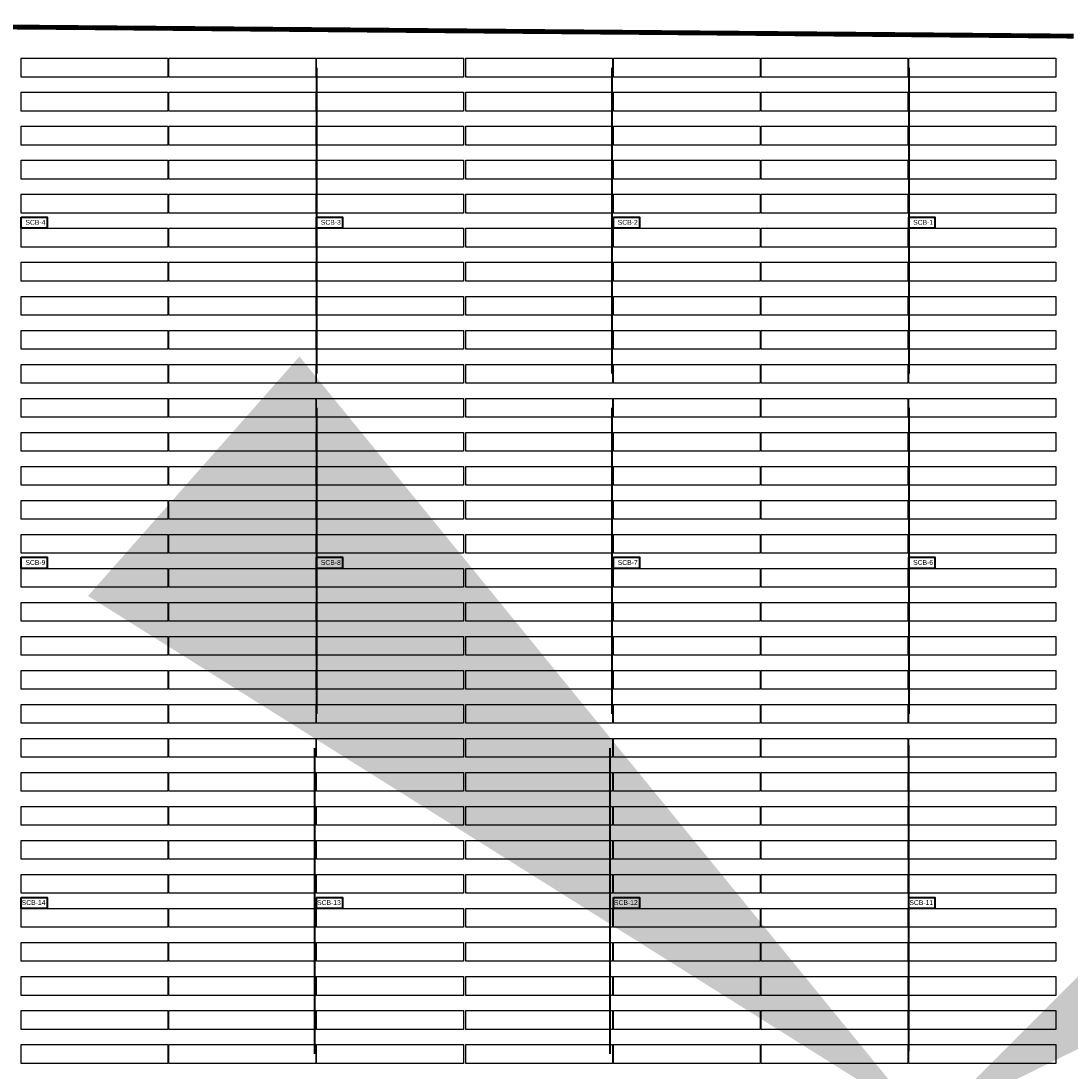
# Model space of a CAD drawing. Header units: inches. Extents: x 727810 to 1461440, y 2714588 to 5435005.
# Tile 151 of 233: x 729354 to 729570, y 2716105 to 2716321. Entities that reach past the tile are written whole.
import ezdxf

# ---------------------------------------------------------------- set-up
doc = ezdxf.new("R2010")
doc.units = ezdxf.units.IN
doc.header["$MEASUREMENT"] = 0
for name, color, linetype in [('DETAILS', 7, 'Continuous'), ('Inverter Room', 7, 'Continuous'), ('POLYLINE', 3, 'Continuous'), ('Saatvik', 5, 'Continuous'), ('SCB', 7, 'Continuous'), ('tranch', 7, 'Continuous')]:
    doc.layers.add(name, color=color, linetype=linetype)
doc.styles.add('ROMANS', font='ROMANS.shx', dxfattribs={"height": 10})
doc.styles.get("Standard").update_dxf_attribs({"font": 'arial.ttf'})
doc.dimstyles.new('ROMANS$7', dxfattribs={"dimscale": 100, "dimtxt": 2.5, "dimasz": 2, "dimexe": 20, "dimexo": 20, "dimgap": 0.5, "dimtad": 1, "dimdec": 0, "dimrnd": 5, "dimzin": 0, "dimdsep": 46, "dimtxsty": 'ROMANS', "dimcen": 0.09, "dimdle": 20, "dimclrd": 256, "dimclre": 256, "dimclrt": 3, "dimadec": 0, "dimazin": 0, "dimtfac": 20, "dimtdec": 0, "dimtix": 1, "dimtmove": 2, "dimatfit": 3, "dimfxl": 1, "dimtolj": 1, "dimtzin": 0, "dimarcsym": 0})

# ---------------------------------------------------------------- blocks, each defined once
blk = doc.blocks.new('245')
at = {"layer": 'SCB', "lineweight": 40}
for points in [[(727940.22, 2716280.28), (727945.56, 2716280.28), (727945.56, 2716277.98)], [(727945.56, 2716277.98), (727940.22, 2716277.98), (727940.22, 2716280.28)]]:
    blk.add_lwpolyline(points, dxfattribs=at)
blk = doc.blocks.new('dshshh')
at = {"layer": 'Inverter Room', "color": 3, "linetype": 'Continuous', "char_height": 150, "attachment_point": 1, "rotation": 90, "style": 'ROMANS'}
for s, insert in [('\\pi173.70351;DC  \\P\\pi73.70351;SIDE', (2054679.6, -2321672.6)), ('\\pi173.70351;AC  \\P\\pi73.70351;SIDE', (2060673.7, -2321627.4))]:
    blk.add_mtext_dynamic_manual_height_columns(s, width=597.407, gutter_width=1, heights=[0], dxfattribs=dict(at, insert=insert))

msp = doc.modelspace()

# ---------------------------------------------------------------- linework, layer by layer
at = {"layer": 'POLYLINE', "color": 0, "lineweight": 40, "const_width": 1}
msp.add_lwpolyline([(729570.3669, 2716317.52732), (729265.34524, 2716320.14092), (729261.55825, 2716320.01318)], dxfattribs=at)
at = {"layer": 'Saatvik', "color": 5}
for points in [[(729353.62993, 2716312.97565), (729383.84993, 2716312.97565), (729383.84993, 2716309.11565), (729353.62993, 2716309.11565), (729353.62993, 2716312.97565)], [(729384.04993, 2716312.97565), (729414.26993, 2716312.97565), (729414.26993, 2716309.11565), (729384.04993, 2716309.11565), (729384.04993, 2716312.97565)], [(729414.46993, 2716312.97565), (729444.68993, 2716312.97565), (729444.68993, 2716309.11565), (729414.46993, 2716309.11565), (729414.46993, 2716312.97565)], [(729445.18993, 2716312.97565), (729475.40993, 2716312.97565), (729475.40993, 2716309.11565), (729445.18993, 2716309.11565), (729445.18993, 2716312.97565)], [(729475.60993, 2716312.97565), (729505.82993, 2716312.97565), (729505.82993, 2716309.11565), (729475.60993, 2716309.11565), (729475.60993, 2716312.97565)], [(729506.02993, 2716312.97565), (729536.24993, 2716312.97565), (729536.24993, 2716309.11565), (729506.02993, 2716309.11565), (729506.02993, 2716312.97565)], [(729536.44993, 2716312.97565), (729566.66993, 2716312.97565), (729566.66993, 2716309.11565), (729536.44993, 2716309.11565), (729536.44993, 2716312.97565)], [(729353.62993, 2716305.97565), (729383.84993, 2716305.97565), (729383.84993, 2716302.11565), (729353.62993, 2716302.11565), (729353.62993, 2716305.97565)], [(729384.04993, 2716305.97565), (729414.26993, 2716305.97565), (729414.26993, 2716302.11565), (729384.04993, 2716302.11565), (729384.04993, 2716305.97565)], [(729414.46993, 2716305.97565), (729444.68993, 2716305.97565), (729444.68993, 2716302.11565), (729414.46993, 2716302.11565), (729414.46993, 2716305.97565)], [(729445.18993, 2716305.97565), (729475.40993, 2716305.97565), (729475.40993, 2716302.11565), (729445.18993, 2716302.11565), (729445.18993, 2716305.97565)], [(729475.60993, 2716305.97565), (729505.82993, 2716305.97565), (729505.82993, 2716302.11565), (729475.60993, 2716302.11565), (729475.60993, 2716305.97565)], [(729506.02993, 2716305.97565), (729536.24993, 2716305.97565), (729536.24993, 2716302.11565), (729506.02993, 2716302.11565), (729506.02993, 2716305.97565)], [(729536.44993, 2716305.97565), (729566.66993, 2716305.97565), (729566.66993, 2716302.11565), (729536.44993, 2716302.11565), (729536.44993, 2716305.97565)], [(729353.62993, 2716298.97565), (729383.84993, 2716298.97565), (729383.84993, 2716295.11565), (729353.62993, 2716295.11565), (729353.62993, 2716298.97565)], [(729384.04993, 2716298.97565), (729414.26993, 2716298.97565), (729414.26993, 2716295.11565), (729384.04993, 2716295.11565), (729384.04993, 2716298.97565)], [(729414.46993, 2716298.97565), (729444.68993, 2716298.97565), (729444.68993, 2716295.11565), (729414.46993, 2716295.11565), (729414.46993, 2716298.97565)], [(729445.18993, 2716298.97565), (729475.40993, 2716298.97565), (729475.40993, 2716295.11565), (729445.18993, 2716295.11565), (729445.18993, 2716298.97565)], [(729475.60993, 2716298.97565), (729505.82993, 2716298.97565), (729505.82993, 2716295.11565), (729475.60993, 2716295.11565), (729475.60993, 2716298.97565)], [(729506.02993, 2716298.97565), (729536.24993, 2716298.97565), (729536.24993, 2716295.11565), (729506.02993, 2716295.11565), (729506.02993, 2716298.97565)], [(729536.44993, 2716298.97565), (729566.66993, 2716298.97565), (729566.66993, 2716295.11565), (729536.44993, 2716295.11565), (729536.44993, 2716298.97565)], [(729353.62993, 2716291.97565), (729383.84993, 2716291.97565), (729383.84993, 2716288.11565), (729353.62993, 2716288.11565), (729353.62993, 2716291.97565)], [(729384.04993, 2716291.97565), (729414.26993, 2716291.97565), (729414.26993, 2716288.11565), (729384.04993, 2716288.11565), (729384.04993, 2716291.97565)], [(729414.46993, 2716291.97565), (729444.68993, 2716291.97565), (729444.68993, 2716288.11565), (729414.46993, 2716288.11565), (729414.46993, 2716291.97565)], [(729445.18993, 2716291.97565), (729475.40993, 2716291.97565), (729475.40993, 2716288.11565), (729445.18993, 2716288.11565), (729445.18993, 2716291.97565)], [(729475.60993, 2716291.97565), (729505.82993, 2716291.97565), (729505.82993, 2716288.11565), (729475.60993, 2716288.11565), (729475.60993, 2716291.97565)], [(729506.02993, 2716291.97565), (729536.24993, 2716291.97565), (729536.24993, 2716288.11565), (729506.02993, 2716288.11565), (729506.02993, 2716291.97565)], [(729536.44993, 2716291.97565), (729566.66993, 2716291.97565), (729566.66993, 2716288.11565), (729536.44993, 2716288.11565), (729536.44993, 2716291.97565)], [(729353.62993, 2716284.97565), (729383.84993, 2716284.97565), (729383.84993, 2716281.11565), (729353.62993, 2716281.11565), (729353.62993, 2716284.97565)], [(729384.04993, 2716284.97565), (729414.26993, 2716284.97565), (729414.26993, 2716281.11565), (729384.04993, 2716281.11565), (729384.04993, 2716284.97565)], [(729414.46993, 2716284.97565), (729444.68993, 2716284.97565), (729444.68993, 2716281.11565), (729414.46993, 2716281.11565), (729414.46993, 2716284.97565)], [(729445.18993, 2716284.97565), (729475.40993, 2716284.97565), (729475.40993, 2716281.11565), (729445.18993, 2716281.11565), (729445.18993, 2716284.97565)], [(729475.60993, 2716284.97565), (729505.82993, 2716284.97565), (729505.82993, 2716281.11565), (729475.60993, 2716281.11565), (729475.60993, 2716284.97565)], [(729506.02993, 2716284.97565), (729536.24993, 2716284.97565), (729536.24993, 2716281.11565), (729506.02993, 2716281.11565), (729506.02993, 2716284.97565)], [(729536.44993, 2716284.97565), (729566.66993, 2716284.97565), (729566.66993, 2716281.11565), (729536.44993, 2716281.11565), (729536.44993, 2716284.97565)], [(729353.62993, 2716277.97565), (729383.84993, 2716277.97565), (729383.84993, 2716274.11565), (729353.62993, 2716274.11565), (729353.62993, 2716280.10469)], [(729414.46993, 2716277.97565), (729444.68993, 2716277.97565), (729444.68993, 2716274.11565), (729414.46993, 2716274.11565), (729414.46993, 2716280.10469)], [(729475.60993, 2716277.97565), (729505.82993, 2716277.97565), (729505.82993, 2716274.11565), (729475.60993, 2716274.11565), (729475.60993, 2716280.10469)], [(729536.44993, 2716277.97565), (729566.66993, 2716277.97565), (729566.66993, 2716274.11565), (729536.44993, 2716274.11565), (729536.44993, 2716280.10469)], [(729384.04993, 2716277.97565), (729414.26993, 2716277.97565), (729414.26993, 2716274.11565), (729384.04993, 2716274.11565), (729384.04993, 2716277.97565)], [(729445.18993, 2716277.97565), (729475.40993, 2716277.97565), (729475.40993, 2716274.11565), (729445.18993, 2716274.11565), (729445.18993, 2716277.97565)], [(729506.02993, 2716277.97565), (729536.24993, 2716277.97565), (729536.24993, 2716274.11565), (729506.02993, 2716274.11565), (729506.02993, 2716277.97565)], [(729353.62993, 2716270.97565), (729383.84993, 2716270.97565), (729383.84993, 2716267.11565), (729353.62993, 2716267.11565), (729353.62993, 2716270.97565)], [(729384.04993, 2716270.97565), (729414.26993, 2716270.97565), (729414.26993, 2716267.11565), (729384.04993, 2716267.11565), (729384.04993, 2716270.97565)], [(729414.46993, 2716270.97565), (729444.68993, 2716270.97565), (729444.68993, 2716267.11565), (729414.46993, 2716267.11565), (729414.46993, 2716270.97565)], [(729445.18993, 2716270.97565), (729475.40993, 2716270.97565), (729475.40993, 2716267.11565), (729445.18993, 2716267.11565), (729445.18993, 2716270.97565)], [(729475.60993, 2716270.97565), (729505.82993, 2716270.97565), (729505.82993, 2716267.11565), (729475.60993, 2716267.11565), (729475.60993, 2716270.97565)], [(729506.02993, 2716270.97565), (729536.24993, 2716270.97565), (729536.24993, 2716267.11565), (729506.02993, 2716267.11565), (729506.02993, 2716270.97565)], [(729536.44993, 2716270.97565), (729566.66993, 2716270.97565), (729566.66993, 2716267.11565), (729536.44993, 2716267.11565), (729536.44993, 2716270.97565)], [(729353.62993, 2716263.97565), (729383.84993, 2716263.97565), (729383.84993, 2716260.11565), (729353.62993, 2716260.11565), (729353.62993, 2716263.97565)], [(729384.04993, 2716263.97565), (729414.26993, 2716263.97565), (729414.26993, 2716260.11565), (729384.04993, 2716260.11565), (729384.04993, 2716263.97565)], [(729414.46993, 2716263.97565), (729444.68993, 2716263.97565), (729444.68993, 2716260.11565), (729414.46993, 2716260.11565), (729414.46993, 2716263.97565)], [(729445.18993, 2716263.97565), (729475.40993, 2716263.97565), (729475.40993, 2716260.11565), (729445.18993, 2716260.11565), (729445.18993, 2716263.97565)], [(729475.60993, 2716263.97565), (729505.82993, 2716263.97565), (729505.82993, 2716260.11565), (729475.60993, 2716260.11565), (729475.60993, 2716263.97565)], [(729506.02993, 2716263.97565), (729536.24993, 2716263.97565), (729536.24993, 2716260.11565), (729506.02993, 2716260.11565), (729506.02993, 2716263.97565)], [(729536.44993, 2716263.97565), (729566.66993, 2716263.97565), (729566.66993, 2716260.11565), (729536.44993, 2716260.11565), (729536.44993, 2716263.97565)], [(729353.62993, 2716256.97565), (729383.84993, 2716256.97565), (729383.84993, 2716253.11565), (729353.62993, 2716253.11565), (729353.62993, 2716256.97565)], [(729384.04993, 2716256.97565), (729414.26993, 2716256.97565), (729414.26993, 2716253.11565), (729384.04993, 2716253.11565), (729384.04993, 2716256.97565)], [(729414.46993, 2716256.97565), (729444.68993, 2716256.97565), (729444.68993, 2716253.11565), (729414.46993, 2716253.11565), (729414.46993, 2716256.97565)], [(729445.18993, 2716256.97565), (729475.40993, 2716256.97565), (729475.40993, 2716253.11565), (729445.18993, 2716253.11565), (729445.18993, 2716256.97565)], [(729475.60993, 2716256.97565), (729505.82993, 2716256.97565), (729505.82993, 2716253.11565), (729475.60993, 2716253.11565), (729475.60993, 2716256.97565)], [(729506.02993, 2716256.97565), (729536.24993, 2716256.97565), (729536.24993, 2716253.11565), (729506.02993, 2716253.11565), (729506.02993, 2716256.97565)], [(729536.44993, 2716256.97565), (729566.66993, 2716256.97565), (729566.66993, 2716253.11565), (729536.44993, 2716253.11565), (729536.44993, 2716256.97565)], [(729353.62993, 2716249.97565), (729383.84993, 2716249.97565), (729383.84993, 2716246.11565), (729353.62993, 2716246.11565), (729353.62993, 2716249.97565)], [(729384.04993, 2716249.97565), (729414.26993, 2716249.97565), (729414.26993, 2716246.11565), (729384.04993, 2716246.11565), (729384.04993, 2716249.97565)], [(729414.46993, 2716249.97565), (729444.68993, 2716249.97565), (729444.68993, 2716246.11565), (729414.46993, 2716246.11565), (729414.46993, 2716249.97565)], [(729445.18993, 2716249.97565), (729475.40993, 2716249.97565), (729475.40993, 2716246.11565), (729445.18993, 2716246.11565), (729445.18993, 2716249.97565)], [(729475.60993, 2716249.97565), (729505.82993, 2716249.97565), (729505.82993, 2716246.11565), (729475.60993, 2716246.11565), (729475.60993, 2716249.97565)], [(729506.02993, 2716249.97565), (729536.24993, 2716249.97565), (729536.24993, 2716246.11565), (729506.02993, 2716246.11565), (729506.02993, 2716249.97565)], [(729536.44993, 2716249.97565), (729566.66993, 2716249.97565), (729566.66993, 2716246.11565), (729536.44993, 2716246.11565), (729536.44993, 2716249.97565)], [(729353.62993, 2716242.97565), (729383.84993, 2716242.97565), (729383.84993, 2716239.11565), (729353.62993, 2716239.11565), (729353.62993, 2716242.97565)], [(729384.04993, 2716242.97565), (729414.26993, 2716242.97565), (729414.26993, 2716239.11565), (729384.04993, 2716239.11565), (729384.04993, 2716242.97565)], [(729414.46993, 2716242.97565), (729444.68993, 2716242.97565), (729444.68993, 2716239.11565), (729414.46993, 2716239.11565), (729414.46993, 2716242.97565)], [(729445.18993, 2716242.97565), (729475.40993, 2716242.97565), (729475.40993, 2716239.11565), (729445.18993, 2716239.11565), (729445.18993, 2716242.97565)], [(729475.60993, 2716242.97565), (729505.82993, 2716242.97565), (729505.82993, 2716239.11565), (729475.60993, 2716239.11565), (729475.60993, 2716242.97565)], [(729506.02993, 2716242.97565), (729536.24993, 2716242.97565), (729536.24993, 2716239.11565), (729506.02993, 2716239.11565), (729506.02993, 2716242.97565)], [(729536.44993, 2716242.97565), (729566.66993, 2716242.97565), (729566.66993, 2716239.11565), (729536.44993, 2716239.11565), (729536.44993, 2716242.97565)], [(729353.62993, 2716235.97565), (729383.84993, 2716235.97565), (729383.84993, 2716232.11565), (729353.62993, 2716232.11565), (729353.62993, 2716235.97565)], [(729384.04993, 2716235.97565), (729414.26993, 2716235.97565), (729414.26993, 2716232.11565), (729384.04993, 2716232.11565), (729384.04993, 2716235.97565)], [(729414.46993, 2716235.97565), (729444.68993, 2716235.97565), (729444.68993, 2716232.11565), (729414.46993, 2716232.11565), (729414.46993, 2716235.97565)], [(729445.18993, 2716235.97565), (729475.40993, 2716235.97565), (729475.40993, 2716232.11565), (729445.18993, 2716232.11565), (729445.18993, 2716235.97565)], [(729475.60993, 2716235.97565), (729505.82993, 2716235.97565), (729505.82993, 2716232.11565), (729475.60993, 2716232.11565), (729475.60993, 2716235.97565)], [(729506.02993, 2716235.97565), (729536.24993, 2716235.97565), (729536.24993, 2716232.11565), (729506.02993, 2716232.11565), (729506.02993, 2716235.97565)], [(729536.44993, 2716235.97565), (729566.66993, 2716235.97565), (729566.66993, 2716232.11565), (729536.44993, 2716232.11565), (729536.44993, 2716235.97565)], [(729353.62993, 2716228.97565), (729383.84993, 2716228.97565), (729383.84993, 2716225.11565), (729353.62993, 2716225.11565), (729353.62993, 2716228.97565)], [(729384.04993, 2716228.97565), (729414.26993, 2716228.97565), (729414.26993, 2716225.11565), (729384.04993, 2716225.11565), (729384.04993, 2716228.97565)], [(729414.46993, 2716228.97565), (729444.68993, 2716228.97565), (729444.68993, 2716225.11565), (729414.46993, 2716225.11565), (729414.46993, 2716228.97565)], [(729445.18993, 2716228.97565), (729475.40993, 2716228.97565), (729475.40993, 2716225.11565), (729445.18993, 2716225.11565), (729445.18993, 2716228.97565)], [(729475.60993, 2716228.97565), (729505.82993, 2716228.97565), (729505.82993, 2716225.11565), (729475.60993, 2716225.11565), (729475.60993, 2716228.97565)], [(729506.02993, 2716228.97565), (729536.24993, 2716228.97565), (729536.24993, 2716225.11565), (729506.02993, 2716225.11565), (729506.02993, 2716228.97565)], [(729536.44993, 2716228.97565), (729566.66993, 2716228.97565), (729566.66993, 2716225.11565), (729536.44993, 2716225.11565), (729536.44993, 2716228.97565)], [(729353.62993, 2716221.97565), (729383.84993, 2716221.97565), (729383.84993, 2716218.11565), (729353.62993, 2716218.11565), (729353.62993, 2716221.97565)], [(729384.04993, 2716221.97565), (729414.26993, 2716221.97565), (729414.26993, 2716218.11565), (729384.04993, 2716218.11565), (729384.04993, 2716221.97565)], [(729414.46993, 2716221.97565), (729444.68993, 2716221.97565), (729444.68993, 2716218.11565), (729414.46993, 2716218.11565), (729414.46993, 2716221.97565)], [(729445.18993, 2716221.97565), (729475.40993, 2716221.97565), (729475.40993, 2716218.11565), (729445.18993, 2716218.11565), (729445.18993, 2716221.97565)], [(729475.60993, 2716221.97565), (729505.82993, 2716221.97565), (729505.82993, 2716218.11565), (729475.60993, 2716218.11565), (729475.60993, 2716221.97565)], [(729506.02993, 2716221.97565), (729536.24993, 2716221.97565), (729536.24993, 2716218.11565), (729506.02993, 2716218.11565), (729506.02993, 2716221.97565)], [(729536.44993, 2716221.97565), (729566.66993, 2716221.97565), (729566.66993, 2716218.11565), (729536.44993, 2716218.11565), (729536.44993, 2716221.97565)], [(729353.62993, 2716214.97565), (729383.84993, 2716214.97565), (729383.84993, 2716211.11565), (729353.62993, 2716211.11565), (729353.62993, 2716214.97565)], [(729384.04993, 2716214.97565), (729414.26993, 2716214.97565), (729414.26993, 2716211.11565), (729384.04993, 2716211.11565), (729384.04993, 2716214.97565)], [(729414.46993, 2716214.97565), (729444.68993, 2716214.97565), (729444.68993, 2716211.11565), (729414.46993, 2716211.11565), (729414.46993, 2716214.97565)], [(729445.18993, 2716214.97565), (729475.40993, 2716214.97565), (729475.40993, 2716211.11565), (729445.18993, 2716211.11565), (729445.18993, 2716214.97565)], [(729475.60993, 2716214.97565), (729505.82993, 2716214.97565), (729505.82993, 2716211.11565), (729475.60993, 2716211.11565), (729475.60993, 2716214.97565)], [(729506.02993, 2716214.97565), (729536.24993, 2716214.97565), (729536.24993, 2716211.11565), (729506.02993, 2716211.11565), (729506.02993, 2716214.97565)], [(729536.44993, 2716214.97565), (729566.66993, 2716214.97565), (729566.66993, 2716211.11565), (729536.44993, 2716211.11565), (729536.44993, 2716214.97565)], [(729353.62993, 2716207.97565), (729383.84993, 2716207.97565), (729383.84993, 2716204.11565), (729353.62993, 2716204.11565), (729353.62993, 2716210.10469)], [(729414.46993, 2716207.97565), (729444.68993, 2716207.97565), (729444.68993, 2716204.11565), (729414.46993, 2716204.11565), (729414.46993, 2716210.10469)], [(729475.60993, 2716207.97565), (729505.82993, 2716207.97565), (729505.82993, 2716204.11565), (729475.60993, 2716204.11565), (729475.60993, 2716210.10469)], [(729536.44993, 2716207.97565), (729566.66993, 2716207.97565), (729566.66993, 2716204.11565), (729536.44993, 2716204.11565), (729536.44993, 2716210.10469)], [(729384.04993, 2716207.97565), (729414.26993, 2716207.97565), (729414.26993, 2716204.11565), (729384.04993, 2716204.11565), (729384.04993, 2716207.97565)], [(729445.18993, 2716207.97565), (729475.40993, 2716207.97565), (729475.40993, 2716204.11565), (729445.18993, 2716204.11565), (729445.18993, 2716207.97565)], [(729506.02993, 2716207.97565), (729536.24993, 2716207.97565), (729536.24993, 2716204.11565), (729506.02993, 2716204.11565), (729506.02993, 2716207.97565)], [(729353.62993, 2716200.97565), (729383.84993, 2716200.97565), (729383.84993, 2716197.11565), (729353.62993, 2716197.11565), (729353.62993, 2716200.97565)], [(729384.04993, 2716200.97565), (729414.26993, 2716200.97565), (729414.26993, 2716197.11565), (729384.04993, 2716197.11565), (729384.04993, 2716200.97565)], [(729414.46993, 2716200.97565), (729444.68993, 2716200.97565), (729444.68993, 2716197.11565), (729414.46993, 2716197.11565), (729414.46993, 2716200.97565)], [(729445.18993, 2716200.97565), (729475.40993, 2716200.97565), (729475.40993, 2716197.11565), (729445.18993, 2716197.11565), (729445.18993, 2716200.97565)], [(729475.60993, 2716200.97565), (729505.82993, 2716200.97565), (729505.82993, 2716197.11565), (729475.60993, 2716197.11565), (729475.60993, 2716200.97565)], [(729506.02993, 2716200.97565), (729536.24993, 2716200.97565), (729536.24993, 2716197.11565), (729506.02993, 2716197.11565), (729506.02993, 2716200.97565)], [(729536.44993, 2716200.97565), (729566.66993, 2716200.97565), (729566.66993, 2716197.11565), (729536.44993, 2716197.11565), (729536.44993, 2716200.97565)], [(729353.62993, 2716193.97565), (729383.84993, 2716193.97565), (729383.84993, 2716190.11565), (729353.62993, 2716190.11565), (729353.62993, 2716193.97565)], [(729384.04993, 2716193.97565), (729414.26993, 2716193.97565), (729414.26993, 2716190.11565), (729384.04993, 2716190.11565), (729384.04993, 2716193.97565)], [(729414.46993, 2716193.97565), (729444.68993, 2716193.97565), (729444.68993, 2716190.11565), (729414.46993, 2716190.11565), (729414.46993, 2716193.97565)], [(729445.18993, 2716193.97565), (729475.40993, 2716193.97565), (729475.40993, 2716190.11565), (729445.18993, 2716190.11565), (729445.18993, 2716193.97565)], [(729475.60993, 2716193.97565), (729505.82993, 2716193.97565), (729505.82993, 2716190.11565), (729475.60993, 2716190.11565), (729475.60993, 2716193.97565)], [(729506.02993, 2716193.97565), (729536.24993, 2716193.97565), (729536.24993, 2716190.11565), (729506.02993, 2716190.11565), (729506.02993, 2716193.97565)], [(729536.44993, 2716193.97565), (729566.66993, 2716193.97565), (729566.66993, 2716190.11565), (729536.44993, 2716190.11565), (729536.44993, 2716193.97565)], [(729353.62993, 2716186.97565), (729383.84993, 2716186.97565), (729383.84993, 2716183.11565), (729353.62993, 2716183.11565), (729353.62993, 2716186.97565)], [(729384.04993, 2716186.97565), (729414.26993, 2716186.97565), (729414.26993, 2716183.11565), (729384.04993, 2716183.11565), (729384.04993, 2716186.97565)], [(729414.46993, 2716186.97565), (729444.68993, 2716186.97565), (729444.68993, 2716183.11565), (729414.46993, 2716183.11565), (729414.46993, 2716186.97565)], [(729445.18993, 2716186.97565), (729475.40993, 2716186.97565), (729475.40993, 2716183.11565), (729445.18993, 2716183.11565), (729445.18993, 2716186.97565)], [(729475.60993, 2716186.97565), (729505.82993, 2716186.97565), (729505.82993, 2716183.11565), (729475.60993, 2716183.11565), (729475.60993, 2716186.97565)], [(729506.02993, 2716186.97565), (729536.24993, 2716186.97565), (729536.24993, 2716183.11565), (729506.02993, 2716183.11565), (729506.02993, 2716186.97565)], [(729536.44993, 2716186.97565), (729566.66993, 2716186.97565), (729566.66993, 2716183.11565), (729536.44993, 2716183.11565), (729536.44993, 2716186.97565)], [(729353.62993, 2716179.97565), (729383.84993, 2716179.97565), (729383.84993, 2716176.11565), (729353.62993, 2716176.11565), (729353.62993, 2716179.97565)], [(729384.04993, 2716179.97565), (729414.26993, 2716179.97565), (729414.26993, 2716176.11565), (729384.04993, 2716176.11565), (729384.04993, 2716179.97565)], [(729414.46993, 2716179.97565), (729444.68993, 2716179.97565), (729444.68993, 2716176.11565), (729414.46993, 2716176.11565), (729414.46993, 2716179.97565)], [(729445.18993, 2716179.97565), (729475.40993, 2716179.97565), (729475.40993, 2716176.11565), (729445.18993, 2716176.11565), (729445.18993, 2716179.97565)], [(729475.60993, 2716179.97565), (729505.82993, 2716179.97565), (729505.82993, 2716176.11565), (729475.60993, 2716176.11565), (729475.60993, 2716179.97565)], [(729506.02993, 2716179.97565), (729536.24993, 2716179.97565), (729536.24993, 2716176.11565), (729506.02993, 2716176.11565), (729506.02993, 2716179.97565)], [(729536.44993, 2716179.97565), (729566.66993, 2716179.97565), (729566.66993, 2716176.11565), (729536.44993, 2716176.11565), (729536.44993, 2716179.97565)], [(729353.62993, 2716172.97565), (729383.84993, 2716172.97565), (729383.84993, 2716169.11565), (729353.62993, 2716169.11565), (729353.62993, 2716172.97565)], [(729384.04993, 2716172.97565), (729414.26993, 2716172.97565), (729414.26993, 2716169.11565), (729384.04993, 2716169.11565), (729384.04993, 2716172.97565)], [(729414.46993, 2716172.97565), (729444.68993, 2716172.97565), (729444.68993, 2716169.11565), (729414.46993, 2716169.11565), (729414.46993, 2716172.97565)], [(729445.18993, 2716172.97565), (729475.40993, 2716172.97565), (729475.40993, 2716169.11565), (729445.18993, 2716169.11565), (729445.18993, 2716172.97565)], [(729475.60993, 2716172.97565), (729505.82993, 2716172.97565), (729505.82993, 2716169.11565), (729475.60993, 2716169.11565), (729475.60993, 2716172.97565)], [(729506.02993, 2716172.97565), (729536.24993, 2716172.97565), (729536.24993, 2716169.11565), (729506.02993, 2716169.11565), (729506.02993, 2716172.97565)], [(729536.44993, 2716172.97565), (729566.66993, 2716172.97565), (729566.66993, 2716169.11565), (729536.44993, 2716169.11565), (729536.44993, 2716172.97565)], [(729353.62993, 2716165.97565), (729383.84993, 2716165.97565), (729383.84993, 2716162.11565), (729353.62993, 2716162.11565), (729353.62993, 2716165.97565)], [(729384.04993, 2716165.97565), (729414.26993, 2716165.97565), (729414.26993, 2716162.11565), (729384.04993, 2716162.11565), (729384.04993, 2716165.97565)], [(729414.46993, 2716165.97565), (729444.68993, 2716165.97565), (729444.68993, 2716162.11565), (729414.46993, 2716162.11565), (729414.46993, 2716165.97565)], [(729445.18993, 2716165.97565), (729475.40993, 2716165.97565), (729475.40993, 2716162.11565), (729445.18993, 2716162.11565), (729445.18993, 2716165.97565)], [(729475.60993, 2716165.97565), (729505.82993, 2716165.97565), (729505.82993, 2716162.11565), (729475.60993, 2716162.11565), (729475.60993, 2716165.97565)], [(729506.02993, 2716165.97565), (729536.24993, 2716165.97565), (729536.24993, 2716162.11565), (729506.02993, 2716162.11565), (729506.02993, 2716165.97565)], [(729536.44993, 2716165.97565), (729566.66993, 2716165.97565), (729566.66993, 2716162.11565), (729536.44993, 2716162.11565), (729536.44993, 2716165.97565)], [(729353.62993, 2716158.97565), (729383.84993, 2716158.97565), (729383.84993, 2716155.11565), (729353.62993, 2716155.11565), (729353.62993, 2716158.97565)], [(729384.04993, 2716158.97565), (729414.26993, 2716158.97565), (729414.26993, 2716155.11565), (729384.04993, 2716155.11565), (729384.04993, 2716158.97565)], [(729414.46993, 2716158.97565), (729444.68993, 2716158.97565), (729444.68993, 2716155.11565), (729414.46993, 2716155.11565), (729414.46993, 2716158.97565)], [(729445.18993, 2716158.97565), (729475.40993, 2716158.97565), (729475.40993, 2716155.11565), (729445.18993, 2716155.11565), (729445.18993, 2716158.97565)], [(729475.60993, 2716158.97565), (729505.82993, 2716158.97565), (729505.82993, 2716155.11565), (729475.60993, 2716155.11565), (729475.60993, 2716158.97565)], [(729506.02993, 2716158.97565), (729536.24993, 2716158.97565), (729536.24993, 2716155.11565), (729506.02993, 2716155.11565), (729506.02993, 2716158.97565)], [(729536.44993, 2716158.97565), (729566.66993, 2716158.97565), (729566.66993, 2716155.11565), (729536.44993, 2716155.11565), (729536.44993, 2716158.97565)], [(729353.62993, 2716151.97565), (729383.84993, 2716151.97565), (729383.84993, 2716148.11565), (729353.62993, 2716148.11565), (729353.62993, 2716151.97565)], [(729384.04993, 2716151.97565), (729414.26993, 2716151.97565), (729414.26993, 2716148.11565), (729384.04993, 2716148.11565), (729384.04993, 2716151.97565)], [(729414.46993, 2716151.97565), (729444.68993, 2716151.97565), (729444.68993, 2716148.11565), (729414.46993, 2716148.11565), (729414.46993, 2716151.97565)], [(729445.18993, 2716151.97565), (729475.40993, 2716151.97565), (729475.40993, 2716148.11565), (729445.18993, 2716148.11565), (729445.18993, 2716151.97565)], [(729475.60993, 2716151.97565), (729505.82993, 2716151.97565), (729505.82993, 2716148.11565), (729475.60993, 2716148.11565), (729475.60993, 2716151.97565)], [(729506.02993, 2716151.97565), (729536.24993, 2716151.97565), (729536.24993, 2716148.11565), (729506.02993, 2716148.11565), (729506.02993, 2716151.97565)], [(729536.44993, 2716151.97565), (729566.66993, 2716151.97565), (729566.66993, 2716148.11565), (729536.44993, 2716148.11565), (729536.44993, 2716151.97565)], [(729353.62993, 2716144.97565), (729383.84993, 2716144.97565), (729383.84993, 2716141.11565), (729353.62993, 2716141.11565), (729353.62993, 2716144.97565)], [(729384.04993, 2716144.97565), (729414.26993, 2716144.97565), (729414.26993, 2716141.11565), (729384.04993, 2716141.11565), (729384.04993, 2716144.97565)], [(729414.46993, 2716144.97565), (729444.68993, 2716144.97565), (729444.68993, 2716141.11565), (729414.46993, 2716141.11565), (729414.46993, 2716144.97565)], [(729445.18993, 2716144.97565), (729475.40993, 2716144.97565), (729475.40993, 2716141.11565), (729445.18993, 2716141.11565), (729445.18993, 2716144.97565)], [(729475.60993, 2716144.97565), (729505.82993, 2716144.97565), (729505.82993, 2716141.11565), (729475.60993, 2716141.11565), (729475.60993, 2716144.97565)], [(729506.02993, 2716144.97565), (729536.24993, 2716144.97565), (729536.24993, 2716141.11565), (729506.02993, 2716141.11565), (729506.02993, 2716144.97565)], [(729536.44993, 2716144.97565), (729566.66993, 2716144.97565), (729566.66993, 2716141.11565), (729536.44993, 2716141.11565), (729536.44993, 2716144.97565)], [(729353.62993, 2716137.97565), (729383.84993, 2716137.97565), (729383.84993, 2716134.11565), (729353.62993, 2716134.11565), (729353.62993, 2716140.10469)], [(729414.46993, 2716137.97565), (729444.68993, 2716137.97565), (729444.68993, 2716134.11565), (729414.46993, 2716134.11565), (729414.46993, 2716140.10469)], [(729475.60993, 2716137.97565), (729505.82993, 2716137.97565), (729505.82993, 2716134.11565), (729475.60993, 2716134.11565), (729475.60993, 2716140.10469)], [(729536.44993, 2716137.97565), (729566.66993, 2716137.97565), (729566.66993, 2716134.11565), (729536.44993, 2716134.11565), (729536.44993, 2716140.10469)], [(729384.04993, 2716137.97565), (729414.26993, 2716137.97565), (729414.26993, 2716134.11565), (729384.04993, 2716134.11565), (729384.04993, 2716137.97565)], [(729445.18993, 2716137.97565), (729475.40993, 2716137.97565), (729475.40993, 2716134.11565), (729445.18993, 2716134.11565), (729445.18993, 2716137.97565)], [(729506.02993, 2716137.97565), (729536.24993, 2716137.97565), (729536.24993, 2716134.11565), (729506.02993, 2716134.11565), (729506.02993, 2716137.97565)], [(729353.62993, 2716130.97565), (729383.84993, 2716130.97565), (729383.84993, 2716127.11565), (729353.62993, 2716127.11565), (729353.62993, 2716130.97565)], [(729384.04993, 2716130.97565), (729414.26993, 2716130.97565), (729414.26993, 2716127.11565), (729384.04993, 2716127.11565), (729384.04993, 2716130.97565)], [(729414.46993, 2716130.97565), (729444.68993, 2716130.97565), (729444.68993, 2716127.11565), (729414.46993, 2716127.11565), (729414.46993, 2716130.97565)], [(729445.18993, 2716130.97565), (729475.40993, 2716130.97565), (729475.40993, 2716127.11565), (729445.18993, 2716127.11565), (729445.18993, 2716130.97565)], [(729475.60993, 2716130.97565), (729505.82993, 2716130.97565), (729505.82993, 2716127.11565), (729475.60993, 2716127.11565), (729475.60993, 2716130.97565)], [(729506.02993, 2716130.97565), (729536.24993, 2716130.97565), (729536.24993, 2716127.11565), (729506.02993, 2716127.11565), (729506.02993, 2716130.97565)], [(729536.44993, 2716130.97565), (729566.66993, 2716130.97565), (729566.66993, 2716127.11565), (729536.44993, 2716127.11565), (729536.44993, 2716130.97565)], [(729353.62993, 2716123.97565), (729383.84993, 2716123.97565), (729383.84993, 2716120.11565), (729353.62993, 2716120.11565), (729353.62993, 2716123.97565)], [(729384.04993, 2716123.97565), (729414.26993, 2716123.97565), (729414.26993, 2716120.11565), (729384.04993, 2716120.11565), (729384.04993, 2716123.97565)], [(729414.46993, 2716123.97565), (729444.68993, 2716123.97565), (729444.68993, 2716120.11565), (729414.46993, 2716120.11565), (729414.46993, 2716123.97565)], [(729445.18993, 2716123.97565), (729475.40993, 2716123.97565), (729475.40993, 2716120.11565), (729445.18993, 2716120.11565), (729445.18993, 2716123.97565)], [(729475.60993, 2716123.97565), (729505.82993, 2716123.97565), (729505.82993, 2716120.11565), (729475.60993, 2716120.11565), (729475.60993, 2716123.97565)], [(729506.02993, 2716123.97565), (729536.24993, 2716123.97565), (729536.24993, 2716120.11565), (729506.02993, 2716120.11565), (729506.02993, 2716123.97565)], [(729536.44993, 2716123.97565), (729566.66993, 2716123.97565), (729566.66993, 2716120.11565), (729536.44993, 2716120.11565), (729536.44993, 2716123.97565)], [(729353.62993, 2716116.97565), (729383.84993, 2716116.97565), (729383.84993, 2716113.11565), (729353.62993, 2716113.11565), (729353.62993, 2716116.97565)], [(729384.04993, 2716116.97565), (729414.26993, 2716116.97565), (729414.26993, 2716113.11565), (729384.04993, 2716113.11565), (729384.04993, 2716116.97565)], [(729414.46993, 2716116.97565), (729444.68993, 2716116.97565), (729444.68993, 2716113.11565), (729414.46993, 2716113.11565), (729414.46993, 2716116.97565)], [(729445.18993, 2716116.97565), (729475.40993, 2716116.97565), (729475.40993, 2716113.11565), (729445.18993, 2716113.11565), (729445.18993, 2716116.97565)], [(729475.60993, 2716116.97565), (729505.82993, 2716116.97565), (729505.82993, 2716113.11565), (729475.60993, 2716113.11565), (729475.60993, 2716116.97565)], [(729506.02993, 2716116.97565), (729536.24993, 2716116.97565), (729536.24993, 2716113.11565), (729506.02993, 2716113.11565), (729506.02993, 2716116.97565)], [(729536.44993, 2716116.97565), (729566.66993, 2716116.97565), (729566.66993, 2716113.11565), (729536.44993, 2716113.11565), (729536.44993, 2716116.97565)], [(729353.62993, 2716109.97565), (729383.84993, 2716109.97565), (729383.84993, 2716106.11565), (729353.62993, 2716106.11565), (729353.62993, 2716109.97565)], [(729384.04993, 2716109.97565), (729414.26993, 2716109.97565), (729414.26993, 2716106.11565), (729384.04993, 2716106.11565), (729384.04993, 2716109.97565)], [(729414.46993, 2716109.97565), (729444.68993, 2716109.97565), (729444.68993, 2716106.11565), (729414.46993, 2716106.11565), (729414.46993, 2716109.97565)], [(729445.18993, 2716109.97565), (729475.40993, 2716109.97565), (729475.40993, 2716106.11565), (729445.18993, 2716106.11565), (729445.18993, 2716109.97565)], [(729475.60993, 2716109.97565), (729505.82993, 2716109.97565), (729505.82993, 2716106.11565), (729475.60993, 2716106.11565), (729475.60993, 2716109.97565)], [(729506.02993, 2716109.97565), (729536.24993, 2716109.97565), (729536.24993, 2716106.11565), (729506.02993, 2716106.11565), (729506.02993, 2716109.97565)], [(729536.44993, 2716109.97565), (729566.66993, 2716109.97565), (729566.66993, 2716106.11565), (729536.44993, 2716106.11565), (729536.44993, 2716109.97565)]]:
    msp.add_lwpolyline(points, dxfattribs=at)
at = {"layer": 'tranch', "const_width": 0.4}
for points in [[(729414.46993, 2716279.12645), (729414.46993, 2716311.04565)], [(729475.30993, 2716279.12645), (729475.30993, 2716311.04565)], [(729536.44993, 2716279.12645), (729536.44993, 2716311.04565)], [(729414.46993, 2716279.12645), (729414.46993, 2716248.04565)], [(729475.30993, 2716279.12645), (729475.30993, 2716248.04565)], [(729536.44993, 2716279.12645), (729536.44993, 2716248.04565)], [(729414.46993, 2716209.12645), (729414.46993, 2716241.04565)], [(729475.30993, 2716209.12645), (729475.30993, 2716241.04565)], [(729536.44993, 2716209.12645), (729536.44993, 2716241.04565)], [(729414.46993, 2716209.12645), (729414.46993, 2716178.04565)], [(729475.30993, 2716209.12645), (729475.30993, 2716178.04565)], [(729536.44993, 2716209.12645), (729536.44993, 2716178.04565)], [(729536.37247, 2716139.70676), (729536.37247, 2716171.62595)], [(729414.03415, 2716139.12645), (729414.03415, 2716171.04565)], [(729474.87415, 2716139.12645), (729474.87415, 2716171.04565)], [(729414.03415, 2716139.12645), (729414.03415, 2716108.04565)], [(729474.87415, 2716139.12645), (729474.87415, 2716108.04565)], [(729536.37247, 2716139.70676), (729536.37247, 2716108.62595)]]:
    msp.add_lwpolyline(points, dxfattribs=at)

# ---------------------------------------------------------------- block references
at = {"layer": 'SCB', "color": 1, "lineweight": 40}
for p in [(1413.41077, 0), (1413.41077, 0), (1474.25077, 0), (1474.25077, 0), (1535.39077, 0), (1535.39077, 0), (1596.23077, 0), (1596.23077, 0), (1413.41077, -70), (1413.41077, -70), (1474.25077, -70), (1474.25077, -70), (1535.39077, -70), (1535.39077, -70), (1596.23077, -70), (1596.23077, -70), (1413.41077, -140), (1413.41077, -140), (1474.25077, -140), (1474.25077, -140), (1535.39077, -140), (1535.39077, -140), (1596.23077, -140), (1596.23077, -140)]:
    msp.add_blockref('245', p, dxfattribs=at)

# ---------------------------------------------------------------- texts
at = {"layer": 'SCB', "color": 7, "lineweight": 40, "char_height": 1, "attachment_point": 3}
for s, insert in [('SCB-4', (729358.61156, 2716279.70676)), ('SCB-3', (729419.45156, 2716279.70676)), ('SCB-3', (729419.45156, 2716279.70676)), ('SCB-2', (729480.59156, 2716279.70676)), ('SCB-2', (729480.59156, 2716279.70676)), ('SCB-1', (729541.43156, 2716279.70676)), ('SCB-1', (729541.43156, 2716279.70676)), ('SCB-9', (729358.61156, 2716209.70676)), ('SCB-9', (729358.61156, 2716209.70676)), ('SCB-8', (729419.45156, 2716209.70676)), ('SCB-8', (729419.45156, 2716209.70676)), ('SCB-7', (729480.59156, 2716209.70676)), ('SCB-7', (729480.59156, 2716209.70676)), ('SCB-6', (729541.43156, 2716209.70676)), ('SCB-6', (729541.43156, 2716209.70676)), ('SCB-14', (729358.61156, 2716139.70676)), ('SCB-14', (729358.61156, 2716139.70676)), ('SCB-13', (729419.45156, 2716139.70676)), ('SCB-13', (729419.45156, 2716139.70676)), ('SCB-12', (729480.59156, 2716139.70676)), ('SCB-12', (729480.59156, 2716139.70676)), ('SCB-11', (729541.43156, 2716139.70676)), ('SCB-11', (729541.43156, 2716139.70676))]:
    msp.add_mtext_dynamic_manual_height_columns(s, width=10.9628712, gutter_width=20.36957, heights=[0], dxfattribs=dict(at, insert=insert))

# ---------------------------------------------------------------- leaders
at = {"layer": 'Inverter Room', "ltscale": 0.5}
msp.add_leader([(729541.72333, 2716094.52276, 0.43898), (729542.20265, 2716094.86546, 0.43898), (729542.40656, 2716094.86546, 0.43898)], dimstyle='ROMANS$7', override={"dimtxt": 150, "dimgap": 0.5, "dimtad": 0, "dimtfill": 1, "dimarcsym": 1}, dxfattribs=at)

# ---------------------------------------------------------------- next in the draw order: block references
at = {"layer": 'DETAILS', "xscale": 0.000999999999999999, "yscale": 0.000999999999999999, "zscale": 0.000999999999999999}
msp.add_blockref('dshshh', (727468.46169, 2718418.20427, 0.43898), dxfattribs=at)

# ---------------------------------------------------------------- next in the draw order: block references
msp.add_blockref('dshshh', (727468.46169, 2718409.90427, 0.43898), dxfattribs=at)

# ---------------------------------------------------------------- next in the draw order: leaders
at = {"layer": 'Inverter Room', "ltscale": 0.5}
msp.add_leader([(729539.02342, 2716094.52276, 0.58698), (729538.34313, 2716095.12392, 0.58698), (729537.95694, 2716095.11835, 0.58698)], dimstyle='ROMANS$7', override={"dimtxt": 150, "dimgap": 0.5, "dimtad": 0, "dimtfill": 1, "dimarcsym": 1}, dxfattribs=at)

doc.saveas('drawing.dxf')
